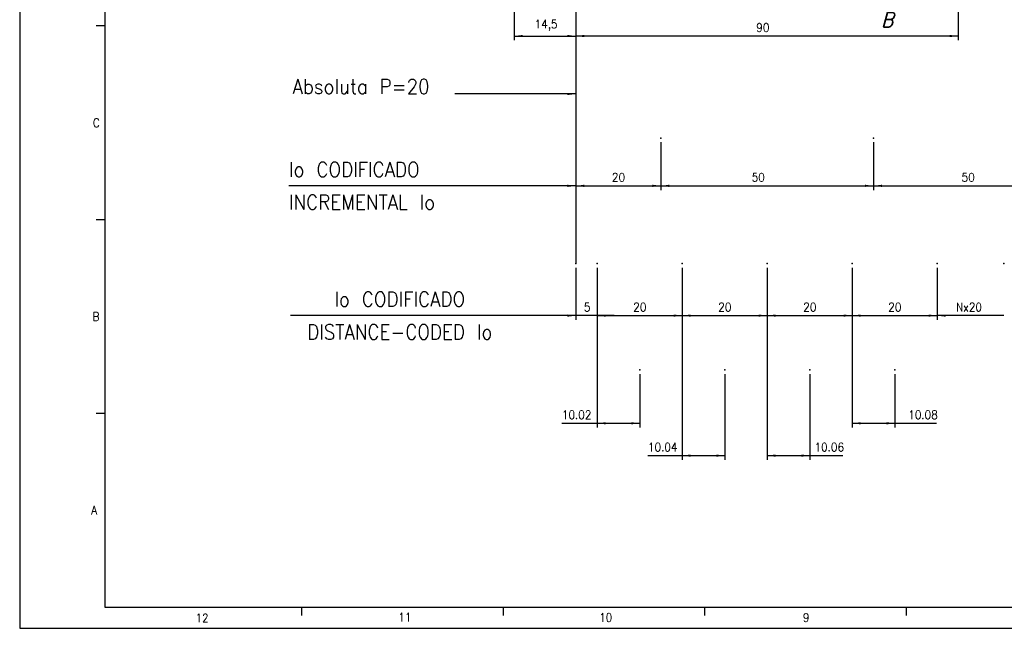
# Model space of a CAD drawing. Header units: millimetres. Extents: x -285 to 3669, y -217 to 203.
# Tile 1 of 21: x -285 to -53, y -217 to -74. Entities that reach past the tile are written whole.
import ezdxf

# ---------------------------------------------------------------- set-up
doc = ezdxf.new("R2010")
doc.units = ezdxf.units.MM
doc.linetypes.add('DOT_CENTER', pattern=[14, 12, -1, 0, -1])
doc.layers.add('1', color=7, linetype='Continuous')
doc.styles.add('CONVERTER_11', font='txt.shx', dxfattribs={"width": 0.9})
doc.styles.add('CONVERTER_12', font='txt.shx', dxfattribs={"width": 0.9, "oblique": 15})
doc.dimstyles.new('ME10_DIM_19', dxfattribs={"dimtxt": 2, "dimasz": 2, "dimexe": 1, "dimexo": 1, "dimgap": 1, "dimtad": 1, "dimdsep": 46, "dimtxsty": 'CONVERTER_11', "dimsah": 1, "dimcen": 0.09, "dimclrd": 2, "dimclre": 2, "dimclrt": 2, "dimadec": 0, "dimazin": 0, "dimtfac": 1, "dimtdec": 4, "dimtix": 1, "dimtmove": 0, "dimatfit": 3, "dimfxl": 1, "dimtolj": 1, "dimtzin": 0, "dimarcsym": 0})
doc.dimstyles.new('ME10_DIM_20', dxfattribs={"dimtxt": 2, "dimasz": 2, "dimexe": 1, "dimexo": 1, "dimgap": 1, "dimtad": 1, "dimdsep": 46, "dimtxsty": 'CONVERTER_11', "dimsah": 1, "dimcen": 0.09, "dimclrd": 2, "dimclre": 2, "dimclrt": 2, "dimadec": 0, "dimazin": 0, "dimtfac": 1, "dimtdec": 4, "dimtix": 1, "dimtmove": 0, "dimatfit": 3, "dimfxl": 1, "dimtolj": 1, "dimtzin": 0, "dimarcsym": 0})
doc.dimstyles.new('ME10_DIM_29', dxfattribs={"dimtxt": 2, "dimasz": 2, "dimexe": 1, "dimexo": 1, "dimgap": 1, "dimtad": 1, "dimdsep": 46, "dimtxsty": 'CONVERTER_11', "dimsah": 1, "dimcen": 0.09, "dimclrd": 2, "dimclre": 2, "dimclrt": 2, "dimadec": 0, "dimazin": 0, "dimtfac": 1, "dimtdec": 4, "dimtix": 1, "dimtmove": 0, "dimatfit": 3, "dimfxl": 1, "dimtolj": 1, "dimtzin": 0, "dimarcsym": 0})
doc.dimstyles.new('ME10_DIM_30', dxfattribs={"dimtxt": 2, "dimasz": 2, "dimexe": 1, "dimexo": 1, "dimgap": 1, "dimtad": 1, "dimdsep": 46, "dimtxsty": 'CONVERTER_11', "dimsah": 1, "dimcen": 0.09, "dimclrd": 2, "dimclre": 2, "dimclrt": 2, "dimadec": 0, "dimazin": 0, "dimtfac": 1, "dimtdec": 4, "dimtix": 1, "dimtmove": 0, "dimatfit": 3, "dimfxl": 1, "dimtolj": 1, "dimtzin": 0, "dimarcsym": 0})
doc.dimstyles.new('ME10_DIM_31', dxfattribs={"dimtxt": 2, "dimasz": 2, "dimexe": 1, "dimexo": 1, "dimgap": 1, "dimtad": 1, "dimdsep": 46, "dimtxsty": 'CONVERTER_11', "dimsah": 1, "dimcen": 0.09, "dimclrd": 2, "dimclre": 2, "dimclrt": 2, "dimadec": 0, "dimazin": 0, "dimtfac": 1, "dimtdec": 4, "dimtix": 1, "dimtmove": 0, "dimatfit": 3, "dimfxl": 1, "dimtolj": 1, "dimtzin": 0, "dimarcsym": 0})
doc.dimstyles.new('ME10_DIM_32', dxfattribs={"dimtxt": 2, "dimasz": 2, "dimexe": 1, "dimexo": 1, "dimgap": 1, "dimtad": 1, "dimdsep": 46, "dimtxsty": 'CONVERTER_11', "dimsah": 1, "dimcen": 0.09, "dimclrd": 2, "dimclre": 2, "dimclrt": 2, "dimadec": 0, "dimazin": 0, "dimtfac": 1, "dimtdec": 4, "dimtix": 1, "dimtmove": 0, "dimatfit": 3, "dimfxl": 1, "dimtolj": 1, "dimtzin": 0, "dimarcsym": 0})
doc.dimstyles.new('ME10_DIM_33', dxfattribs={"dimtxt": 2, "dimasz": 2, "dimexe": 1, "dimexo": 1, "dimgap": 1, "dimtad": 1, "dimdsep": 46, "dimtxsty": 'CONVERTER_11', "dimsah": 1, "dimcen": 0.09, "dimclrd": 2, "dimclre": 2, "dimclrt": 2, "dimadec": 0, "dimazin": 0, "dimtfac": 1, "dimtdec": 4, "dimtix": 1, "dimtmove": 0, "dimatfit": 3, "dimfxl": 1, "dimtolj": 1, "dimtzin": 0, "dimarcsym": 0})
doc.dimstyles.new('ME10_DIM_34', dxfattribs={"dimtxt": 2, "dimasz": 2, "dimexe": 1, "dimexo": 1, "dimgap": 1, "dimtad": 1, "dimdsep": 46, "dimtxsty": 'CONVERTER_11', "dimsah": 1, "dimcen": 0.09, "dimclrd": 2, "dimclre": 2, "dimclrt": 2, "dimadec": 0, "dimazin": 0, "dimtfac": 1, "dimtdec": 4, "dimtix": 1, "dimtmove": 0, "dimatfit": 3, "dimfxl": 1, "dimtolj": 1, "dimtzin": 0, "dimarcsym": 0})
doc.dimstyles.new('ME10_DIM_35', dxfattribs={"dimtxt": 2, "dimasz": 2, "dimexe": 1, "dimexo": 1, "dimgap": 1, "dimtad": 1, "dimdsep": 46, "dimtxsty": 'CONVERTER_11', "dimsah": 1, "dimcen": 0.09, "dimclrd": 2, "dimclre": 2, "dimclrt": 2, "dimadec": 0, "dimazin": 0, "dimtfac": 1, "dimtdec": 4, "dimtix": 1, "dimtmove": 0, "dimatfit": 3, "dimfxl": 1, "dimtolj": 1, "dimtzin": 0, "dimarcsym": 0})
doc.dimstyles.new('ME10_DIM_36', dxfattribs={"dimtxt": 2, "dimasz": 2, "dimexe": 1, "dimexo": 1, "dimgap": 1, "dimtad": 1, "dimdsep": 46, "dimtxsty": 'CONVERTER_11', "dimsah": 1, "dimcen": 0.09, "dimclrd": 2, "dimclre": 2, "dimclrt": 2, "dimadec": 0, "dimazin": 0, "dimtfac": 1, "dimtdec": 4, "dimtix": 1, "dimtmove": 0, "dimatfit": 3, "dimfxl": 1, "dimtolj": 1, "dimtzin": 0, "dimarcsym": 0})
doc.dimstyles.new('ME10_DIM_37', dxfattribs={"dimtxt": 2, "dimasz": 2, "dimexe": 1, "dimexo": 1, "dimgap": 1, "dimtad": 1, "dimdsep": 46, "dimtxsty": 'CONVERTER_11', "dimsah": 1, "dimcen": 0.09, "dimclrd": 2, "dimclre": 2, "dimclrt": 2, "dimadec": 0, "dimazin": 0, "dimtfac": 1, "dimtdec": 4, "dimtix": 1, "dimtmove": 0, "dimatfit": 3, "dimfxl": 1, "dimtolj": 1, "dimtzin": 0, "dimarcsym": 0})
doc.dimstyles.new('ME10_DIM_38', dxfattribs={"dimtxt": 2, "dimasz": 2, "dimexe": 1, "dimexo": 1, "dimgap": 1, "dimtad": 1, "dimdsep": 46, "dimtxsty": 'CONVERTER_11', "dimsah": 1, "dimcen": 0.09, "dimclrd": 2, "dimclre": 2, "dimclrt": 2, "dimadec": 0, "dimazin": 0, "dimtfac": 1, "dimtdec": 4, "dimtix": 1, "dimtmove": 0, "dimatfit": 3, "dimfxl": 1, "dimtolj": 1, "dimtzin": 0, "dimarcsym": 0})
doc.dimstyles.new('ME10_DIM_39', dxfattribs={"dimtxt": 2, "dimasz": 2, "dimexe": 1, "dimexo": 1, "dimgap": 1, "dimtad": 1, "dimdsep": 46, "dimtxsty": 'CONVERTER_11', "dimsah": 1, "dimcen": 0.09, "dimclrd": 2, "dimclre": 2, "dimclrt": 2, "dimadec": 0, "dimazin": 0, "dimtfac": 1, "dimtdec": 4, "dimtix": 1, "dimtmove": 0, "dimatfit": 3, "dimfxl": 1, "dimtolj": 1, "dimtzin": 0, "dimarcsym": 0})
doc.dimstyles.new('ME10_DIM_40', dxfattribs={"dimtxt": 2, "dimasz": 2, "dimexe": 1, "dimexo": 1, "dimgap": 1, "dimtad": 1, "dimdsep": 46, "dimtxsty": 'CONVERTER_11', "dimsah": 1, "dimcen": 0.09, "dimclrd": 2, "dimclre": 2, "dimclrt": 2, "dimadec": 0, "dimazin": 0, "dimtfac": 1, "dimtdec": 4, "dimtix": 1, "dimtmove": 0, "dimatfit": 3, "dimfxl": 1, "dimtolj": 1, "dimtzin": 0, "dimarcsym": 0})
doc.dimstyles.get("Standard").update_dxf_attribs({"dimtxt": 0.18, "dimasz": 0.18, "dimexe": 0.18, "dimexo": 0.0625, "dimgap": 0.09, "dimtad": 0, "dimtih": 1, "dimtoh": 1, "dimdec": 4, "dimzin": 0, "dimdsep": 46, "dimtxsty": 'Standard', "dimcen": 0.09, "dimadec": 0, "dimazin": 0, "dimtfac": 1, "dimtdec": 4, "dimtofl": 0, "dimtmove": 0, "dimatfit": 3, "dimfxl": 1, "dimtolj": 1, "dimtzin": 0, "dimarcsym": 0})

# ---------------------------------------------------------------- blocks, each defined once
blk = doc.blocks.new('*D54')
at = {"layer": '1', "color": 2, "linetype": 'Continuous'}
for p, q in [((-168.41, -20.32), (-168.41, -78.71)), ((-153.92, -42.24), (-153.92, -78.71)), ((-168.41, -77.71), (-153.92, -77.71))]:
    blk.add_line(p, q, dxfattribs=at)
at = {"layer": '1', "color": 2}
for points in [[(-166.41, -77.45), (-166.41, -77.97), (-168.41, -77.71)], [(-155.92, -77.97), (-155.92, -77.45), (-153.92, -77.71)]]:
    blk.add_solid(points, dxfattribs=at)
at = {"layer": '1', "color": 2, "insert": (-163.62, -76.51), "char_height": 2, "attachment_point": 7, "rotation": 0.0001, "line_spacing_factor": 0.60024, "style": 'CONVERTER_11'}
blk.add_mtext('14,5', dxfattribs=at)
blk = doc.blocks.new('*D55')
at = {"layer": '1', "color": 2, "linetype": 'Continuous'}
for p, q in [((-63.92, -28.03), (-63.92, -78.71)), ((-153.92, -42.24), (-153.92, -78.71)), ((-63.92, -77.71), (-153.92, -77.71))]:
    blk.add_line(p, q, dxfattribs=at)
at = {"layer": '1', "color": 2}
for points in [[(-151.92, -77.45), (-151.92, -77.97), (-153.92, -77.71)], [(-65.92, -77.97), (-65.92, -77.45), (-63.92, -77.71)]]:
    blk.add_solid(points, dxfattribs=at)
at = {"layer": '1', "color": 2, "insert": (-111.46, -76.71), "char_height": 2, "attachment_point": 7, "rotation": 0.0001, "line_spacing_factor": 0.60024, "style": 'CONVERTER_11'}
blk.add_mtext('90', dxfattribs=at)
blk = doc.blocks.new('*D64')
at = {"layer": '1', "color": 2, "linetype": 'Continuous'}
for p, q in [((-153.91, -102.13), (-153.91, -113.95)), ((-133.91, -102.7), (-133.91, -113.95)), ((-153.91, -112.95), (-133.91, -112.95))]:
    blk.add_line(p, q, dxfattribs=at)
at = {"layer": '1', "color": 2}
for points in [[(-151.91, -112.68), (-151.91, -113.21), (-153.91, -112.95)], [(-135.91, -113.21), (-135.91, -112.68), (-133.91, -112.95)]]:
    blk.add_solid(points, dxfattribs=at)
at = {"layer": '1', "color": 2, "insert": (-145.41, -111.95), "char_height": 2, "attachment_point": 7, "rotation": 0.0001, "line_spacing_factor": 0.60024, "style": 'CONVERTER_11'}
blk.add_mtext('20', dxfattribs=at)
blk = doc.blocks.new('*D65')
at = {"layer": '1', "color": 2, "linetype": 'Continuous'}
for p, q in [((-133.91, -102.7), (-133.91, -113.95)), ((-83.91, -102.7), (-83.91, -113.95)), ((-133.91, -112.95), (-83.91, -112.95))]:
    blk.add_line(p, q, dxfattribs=at)
at = {"layer": '1', "color": 2}
for points in [[(-131.91, -112.68), (-131.91, -113.21), (-133.91, -112.95)], [(-85.91, -113.21), (-85.91, -112.68), (-83.91, -112.95)]]:
    blk.add_solid(points, dxfattribs=at)
at = {"layer": '1', "color": 2, "insert": (-112.54, -111.95), "char_height": 2, "attachment_point": 7, "rotation": 0.0001, "line_spacing_factor": 0.60024, "style": 'CONVERTER_11'}
blk.add_mtext('50', dxfattribs=at)
blk = doc.blocks.new('*D66')
at = {"layer": '1', "color": 2, "linetype": 'Continuous'}
for p, q in [((-83.91, -102.7), (-83.91, -113.95)), ((-33.91, -102.7), (-33.91, -113.95)), ((-83.91, -112.95), (-33.91, -112.95))]:
    blk.add_line(p, q, dxfattribs=at)
at = {"layer": '1', "color": 2}
for points in [[(-81.91, -112.68), (-81.91, -113.21), (-83.91, -112.95)], [(-35.91, -113.21), (-35.91, -112.68), (-33.91, -112.95)]]:
    blk.add_solid(points, dxfattribs=at)
at = {"layer": '1', "color": 2, "insert": (-63.15, -111.95), "char_height": 2, "attachment_point": 7, "rotation": 0.0001, "line_spacing_factor": 0.60024, "style": 'CONVERTER_11'}
blk.add_mtext('50', dxfattribs=at)
blk = doc.blocks.new('*D67')
at = {"layer": '1', "color": 2, "linetype": 'Continuous'}
for p, q in [((-153.91, -132.22), (-153.91, -144.47)), ((-148.91, -132.22), (-148.91, -144.47)), ((-153.91, -143.47), (-157.91, -143.47)), ((-148.91, -143.47), (-153.91, -143.47)), ((-144.91, -143.47), (-148.91, -143.47))]:
    blk.add_line(p, q, dxfattribs=at)
at = {"layer": '1', "color": 2}
for points in [[(-155.91, -143.73), (-155.91, -143.21), (-153.91, -143.47)], [(-146.91, -143.21), (-146.91, -143.73), (-148.91, -143.47)]]:
    blk.add_solid(points, dxfattribs=at)
at = {"layer": '1', "color": 2, "insert": (-152.01, -142.47), "char_height": 2, "attachment_point": 7, "rotation": 0.0001, "line_spacing_factor": 0.60024, "style": 'CONVERTER_11'}
blk.add_mtext('5', dxfattribs=at)
blk = doc.blocks.new('*D68')
at = {"layer": '1', "color": 2, "linetype": 'Continuous'}
for p, q in [((-148.91, -132.22), (-148.91, -144.47)), ((-128.91, -132.22), (-128.91, -144.47)), ((-148.91, -143.47), (-128.91, -143.47))]:
    blk.add_line(p, q, dxfattribs=at)
at = {"layer": '1', "color": 2}
for points in [[(-146.91, -143.21), (-146.91, -143.73), (-148.91, -143.47)], [(-130.91, -143.73), (-130.91, -143.21), (-128.91, -143.47)]]:
    blk.add_solid(points, dxfattribs=at)
at = {"layer": '1', "color": 2, "insert": (-140.41, -142.47), "char_height": 2, "attachment_point": 7, "rotation": 0.0001, "line_spacing_factor": 0.60024, "style": 'CONVERTER_11'}
blk.add_mtext('20', dxfattribs=at)
blk = doc.blocks.new('*D69')
at = {"layer": '1', "color": 2, "linetype": 'Continuous'}
for p, q in [((-128.91, -132.22), (-128.91, -144.47)), ((-108.91, -132.22), (-108.91, -144.47)), ((-128.91, -143.47), (-108.91, -143.47))]:
    blk.add_line(p, q, dxfattribs=at)
at = {"layer": '1', "color": 2}
for points in [[(-126.91, -143.21), (-126.91, -143.73), (-128.91, -143.47)], [(-110.91, -143.73), (-110.91, -143.21), (-108.91, -143.47)]]:
    blk.add_solid(points, dxfattribs=at)
at = {"layer": '1', "color": 2, "insert": (-120.41, -142.47), "char_height": 2, "attachment_point": 7, "rotation": 0.0001, "line_spacing_factor": 0.60024, "style": 'CONVERTER_11'}
blk.add_mtext('20', dxfattribs=at)
blk = doc.blocks.new('*D70')
at = {"layer": '1', "color": 2, "linetype": 'Continuous'}
for p, q in [((-108.91, -132.22), (-108.91, -144.47)), ((-88.91, -132.22), (-88.91, -144.47)), ((-108.91, -143.47), (-88.91, -143.47))]:
    blk.add_line(p, q, dxfattribs=at)
at = {"layer": '1', "color": 2}
for points in [[(-106.91, -143.21), (-106.91, -143.73), (-108.91, -143.47)], [(-90.91, -143.73), (-90.91, -143.21), (-88.91, -143.47)]]:
    blk.add_solid(points, dxfattribs=at)
at = {"layer": '1', "color": 2, "insert": (-100.41, -142.47), "char_height": 2, "attachment_point": 7, "rotation": 0.0001, "line_spacing_factor": 0.60024, "style": 'CONVERTER_11'}
blk.add_mtext('20', dxfattribs=at)
blk = doc.blocks.new('*D71')
at = {"layer": '1', "color": 2, "linetype": 'Continuous'}
for p, q in [((-88.91, -132.22), (-88.91, -144.47)), ((-68.91, -132.22), (-68.91, -144.47)), ((-88.91, -143.47), (-68.91, -143.47))]:
    blk.add_line(p, q, dxfattribs=at)
at = {"layer": '1', "color": 2}
for points in [[(-86.91, -143.21), (-86.91, -143.73), (-88.91, -143.47)], [(-70.91, -143.73), (-70.91, -143.21), (-68.91, -143.47)]]:
    blk.add_solid(points, dxfattribs=at)
at = {"layer": '1', "color": 2, "insert": (-80.41, -142.47), "char_height": 2, "attachment_point": 7, "rotation": 0.0001, "line_spacing_factor": 0.60024, "style": 'CONVERTER_11'}
blk.add_mtext('20', dxfattribs=at)
blk = doc.blocks.new('*D73')
at = {"layer": '1', "color": 2, "linetype": 'Continuous'}
for p, q in [((-68.91, -132.22), (-68.91, -144.47)), ((-53.21, -143.47), (-68.91, -143.47))]:
    blk.add_line(p, q, dxfattribs=at)
at = {"layer": '1', "color": 2}
blk.add_solid([(-66.91, -143.21), (-66.91, -143.73), (-68.91, -143.47)], dxfattribs=at)
at = {"layer": '1', "color": 2, "insert": (-64.46, -142.47), "char_height": 2, "attachment_point": 7, "rotation": 0.0001, "line_spacing_factor": 0.60024, "style": 'CONVERTER_11'}
blk.add_mtext('Nx20', dxfattribs=at)
blk = doc.blocks.new('*D74')
at = {"layer": '1', "color": 2, "linetype": 'Continuous'}
for p, q in [((-148.91, -132.22), (-148.91, -169.8)), ((-138.89, -157.22), (-138.89, -169.8)), ((-157.21, -168.8), (-148.91, -168.8)), ((-148.91, -168.8), (-138.89, -168.8))]:
    blk.add_line(p, q, dxfattribs=at)
at = {"layer": '1', "color": 2}
for points in [[(-146.91, -168.54), (-146.91, -169.06), (-148.91, -168.8)], [(-140.89, -169.06), (-140.89, -168.54), (-138.89, -168.8)]]:
    blk.add_solid(points, dxfattribs=at)
at = {"layer": '1', "color": 2, "insert": (-157.21, -167.8), "char_height": 2, "attachment_point": 7, "rotation": 0.0001, "line_spacing_factor": 0.60024, "style": 'CONVERTER_11'}
blk.add_mtext('10.02', dxfattribs=at)
blk = doc.blocks.new('*D75')
at = {"layer": '1', "color": 2, "linetype": 'Continuous'}
for p, q in [((-128.91, -132.22), (-128.91, -177.41)), ((-118.87, -157.22), (-118.87, -177.41)), ((-136.95, -176.41), (-128.91, -176.41)), ((-128.91, -176.41), (-118.87, -176.41))]:
    blk.add_line(p, q, dxfattribs=at)
at = {"layer": '1', "color": 2}
for points in [[(-126.91, -176.14), (-126.91, -176.67), (-128.91, -176.41)], [(-120.87, -176.67), (-120.87, -176.14), (-118.87, -176.41)]]:
    blk.add_solid(points, dxfattribs=at)
at = {"layer": '1', "color": 2, "insert": (-136.95, -175.41), "char_height": 2, "attachment_point": 7, "rotation": 0.0001, "line_spacing_factor": 0.60024, "style": 'CONVERTER_11'}
blk.add_mtext('10.04', dxfattribs=at)
blk = doc.blocks.new('*D76')
at = {"layer": '1', "color": 2, "linetype": 'Continuous'}
for p, q in [((-108.91, -132.22), (-108.91, -177.41)), ((-98.85, -157.22), (-98.85, -177.41)), ((-108.91, -176.41), (-98.85, -176.41)), ((-98.85, -176.41), (-91.11, -176.41))]:
    blk.add_line(p, q, dxfattribs=at)
at = {"layer": '1', "color": 2}
for points in [[(-106.91, -176.14), (-106.91, -176.67), (-108.91, -176.41)], [(-100.85, -176.67), (-100.85, -176.14), (-98.85, -176.41)]]:
    blk.add_solid(points, dxfattribs=at)
at = {"layer": '1', "color": 2, "insert": (-97.76, -175.41), "char_height": 2, "attachment_point": 7, "rotation": 0.0001, "line_spacing_factor": 0.60024, "style": 'CONVERTER_11'}
blk.add_mtext('10.06', dxfattribs=at)
blk = doc.blocks.new('*D77')
at = {"layer": '1', "color": 2, "linetype": 'Continuous'}
for p, q in [((-88.91, -132.22), (-88.91, -169.8)), ((-78.83, -157.22), (-78.83, -169.8)), ((-88.91, -168.8), (-78.83, -168.8)), ((-78.83, -168.8), (-69.06, -168.8))]:
    blk.add_line(p, q, dxfattribs=at)
at = {"layer": '1', "color": 2}
for points in [[(-86.91, -168.54), (-86.91, -169.06), (-88.91, -168.8)], [(-80.83, -169.06), (-80.83, -168.54), (-78.83, -168.8)]]:
    blk.add_solid(points, dxfattribs=at)
at = {"layer": '1', "color": 2, "insert": (-75.71, -167.8), "char_height": 2, "attachment_point": 7, "rotation": 0.0001, "line_spacing_factor": 0.60024, "style": 'CONVERTER_11'}
blk.add_mtext('10.08', dxfattribs=at)
blk = doc.blocks.new('Marco_a2', base_point=(304.21, -212.02))
at = {"layer": '1', "color": 7, "linetype": 'Continuous'}
for p, q in [((-264.79, 197.98), (-264.79, -212.02)), ((-264.79, -212.02), (304.21, -212.02))]:
    blk.add_line(p, q, dxfattribs=at)
at = {"layer": '1', "color": 2, "linetype": 'Continuous'}
for p, q in [((-284.79, 79.98), (-284.79, -217.02)), ((-264.79, -75.35), (-266.79, -75.35)), ((-264.79, -120.91), (-266.79, -120.91)), ((-264.79, -166.46), (-266.79, -166.46)), ((-218.47, -212.02), (-218.47, -214.02)), ((-171.06, -212.02), (-171.06, -214.02)), ((-123.64, -212.02), (-123.64, -214.02)), ((-76.22, -212.02), (-76.22, -214.02)), ((-284.79, -217.02), (309.21, -217.02))]:
    blk.add_line(p, q, dxfattribs=at)
at = {"layer": '1', "color": 2, "char_height": 2, "attachment_point": 4, "line_spacing_factor": 1.20048, "style": 'CONVERTER_11'}
for s, insert in [('C', (-267.56, -98.13)), ('B', (-267.65, -143.69)), ('A', (-267.94, -189.24)), ('11', (-195.7, -214.41)), ('12', (-243.42, -214.58)), ('10', (-148.44, -214.48)), ('9', (-100.48, -214.51))]:
    blk.add_mtext(s, dxfattribs=dict(at, insert=insert))
blk = doc.blocks.new('Top', base_point=(304.21, -212.02))
blk.add_blockref('Marco_a2', (304.21, -212.02))
blk = doc.blocks.new('B-B__6')
at = {"layer": '1', "color": 2, "linetype": 'DOT_CENTER'}
blk.add_line((-88.92, -66.89), (-88.92, 51.29), dxfattribs=at)
at = {"layer": '1', "color": 7}
for points in [[(-85.42, 51.75), (-85.42, 50.83), (-88.92, 51.29)], [(-85.42, -66.43), (-85.42, -67.35), (-88.92, -66.89)]]:
    blk.add_solid(points, dxfattribs=at)
at = {"layer": '1', "color": 7, "char_height": 3.5, "attachment_point": 5, "line_spacing_factor": 1.20048, "style": 'CONVERTER_12'}
for insert in [(-80.67, 58.29), (-80.67, -73.89)]:
    blk.add_mtext('B', dxfattribs=dict(at, insert=insert))
at = {"layer": '1', "color": 7, "linetype": 'Continuous', "has_arrowhead": 0}
for points in [[(-88.92, 56.29), (-88.92, 51.29)], [(-88.92, 51.29), (-78.92, 51.29)], [(-88.92, 51.29), (-88.92, 46.29)], [(-88.92, -66.89), (-88.92, -61.89)], [(-88.92, -66.89), (-78.92, -66.89)], [(-88.92, -71.89), (-88.92, -66.89)]]:
    blk.add_leader(points, dimstyle='Standard', dxfattribs=at)
blk = doc.blocks.new('A', base_point=(7, 1))
at = {"layer": '1', "color": 7, "linetype": 'Continuous'}
blk.add_line((-153.914, -27.135), (-153.914, -101.135), dxfattribs=at)
at = {"layer": '1', "color": 7}
for p in [(-133.914, -101.698), (-83.914, -101.698), (-153.914, -131.217), (-148.914, -131.217), (-128.914, -131.217), (-108.914, -131.217), (-88.914, -131.217), (-68.914, -131.217), (-53.209, -131.217), (-138.894, -156.217), (-118.874, -156.217), (-98.854, -156.217), (-78.834, -156.217)]:
    blk.add_point(p, dxfattribs=at)
at = {"layer": '1', "color": 2}
for points in [[(-155.914, -91.606), (-155.914, -91.079), (-153.914, -91.343)], [(-155.914, -113.211), (-155.914, -112.685), (-153.914, -112.948)], [(-155.914, -143.732), (-155.914, -143.206), (-153.914, -143.469)]]:
    blk.add_solid(points, dxfattribs=at)
at = {"layer": '1'}
for name in ['B-B__6', '*D73']:
    blk.add_blockref(name, (0, 0), dxfattribs=at)
at = {"layer": '1', "color": 2, "style": 'CONVERTER_11', "width": 0.9}
blk.add_text('Absoluta P=20', height=3.5, dxfattribs=at).set_placement((-220.579, -91.343))
at = {"layer": '1', "color": 2, "char_height": 3.5, "line_spacing_factor": 1.320528, "style": 'CONVERTER_11'}
for s, insert, attachment_point in [('Io CODIFICADO\\PINCREMENTAL Io', (-221.428, -118.55), 7), ('Io CODIFICADO\\PDISTANCE-CODED Io', (-195.35, -143.469), 5)]:
    blk.add_mtext(s, dxfattribs=dict(at, insert=insert, attachment_point=attachment_point))
at = {"layer": '1'}
for base, p1, p2, dimstyle, picture, middle in [((-168.415, -77.709), (-153.917, -41.235), (-168.415, -19.321), 'ME10_DIM_19', '*D54', (-161.166, -75.609)), ((-63.918, -77.709), (-153.917, -41.235), (-63.918, -27.029), 'ME10_DIM_20', '*D55', (-109.959, -75.709)), ((-153.914, -112.948), (-133.914, -101.698), (-153.914, -101.135), 'ME10_DIM_29', '*D64', (-143.914, -110.948)), ((-133.914, -112.948), (-83.914, -101.698), (-133.914, -101.698), 'ME10_DIM_30', '*D65', (-111.04, -110.948)), ((-83.914, -112.948), (-33.914, -101.698), (-83.914, -101.698), 'ME10_DIM_31', '*D66', (-61.655, -110.948)), ((-148.914, -168.801), (-138.894, -156.217), (-148.914, -131.217), 'ME10_DIM_37', '*D74', (-153.884, -166.801)), ((-128.914, -176.408), (-118.874, -156.217), (-128.914, -131.217), 'ME10_DIM_38', '*D75', (-133.628, -174.408)), ((-108.914, -176.408), (-98.854, -156.217), (-108.914, -131.217), 'ME10_DIM_39', '*D76', (-94.44, -174.408)), ((-88.914, -168.801), (-78.834, -156.217), (-88.914, -131.217), 'ME10_DIM_40', '*D77', (-72.382, -166.801))]:
    dim = blk.add_linear_dim(base=base, p1=p1, p2=p2, dimstyle=dimstyle, dxfattribs=at)
    dim.commit()
    dim.dimension.update_dxf_attribs({"geometry": picture, "text_midpoint": middle, "text_rotation": 0.00014})
for p1, p2, distance, dimstyle, picture, middle in [((-153.914, -131.217), (-148.914, -131.217), -12.252, 'ME10_DIM_32', '*D67', (-151.414, -141.469)), ((-128.914, -131.217), (-148.914, -131.217), 12.252, 'ME10_DIM_33', '*D68', (-138.914, -141.469)), ((-108.914, -131.217), (-128.914, -131.217), 12.252, 'ME10_DIM_34', '*D69', (-118.914, -141.469)), ((-88.914, -131.217), (-108.914, -131.217), 12.252, 'ME10_DIM_35', '*D70', (-98.914, -141.469)), ((-68.914, -131.217), (-88.914, -131.217), 12.252, 'ME10_DIM_36', '*D71', (-78.914, -141.469))]:
    dim = blk.add_aligned_dim(p1=p1, p2=p2, distance=distance, dimstyle=dimstyle, dxfattribs=at)
    dim.commit()
    dim.dimension.update_dxf_attribs({"geometry": picture, "text_midpoint": middle, "text_rotation": 0.00014})
at = {"layer": '1', "color": 2, "linetype": 'Continuous', "has_arrowhead": 0}
for points in [[(-153.914, -91.343), (-182.427, -91.343)], [(-153.914, -112.948), (-221.428, -112.95)], [(-153.914, -143.469), (-221.075, -143.469)]]:
    blk.add_leader(points, dimstyle='Standard', dxfattribs=at)

msp = doc.modelspace()

# ---------------------------------------------------------------- linework, layer by layer
at = {"layer": '1', "color": 7, "linetype": 'Continuous'}
msp.add_line((-153.91, -101.13), (-153.91, -131.22), dxfattribs=at)

# ---------------------------------------------------------------- block references
for name, p in [('Top', (304.21, -212.02)), ('A', (7, 1))]:
    msp.add_blockref(name, p)

doc.saveas('drawing.dxf')
